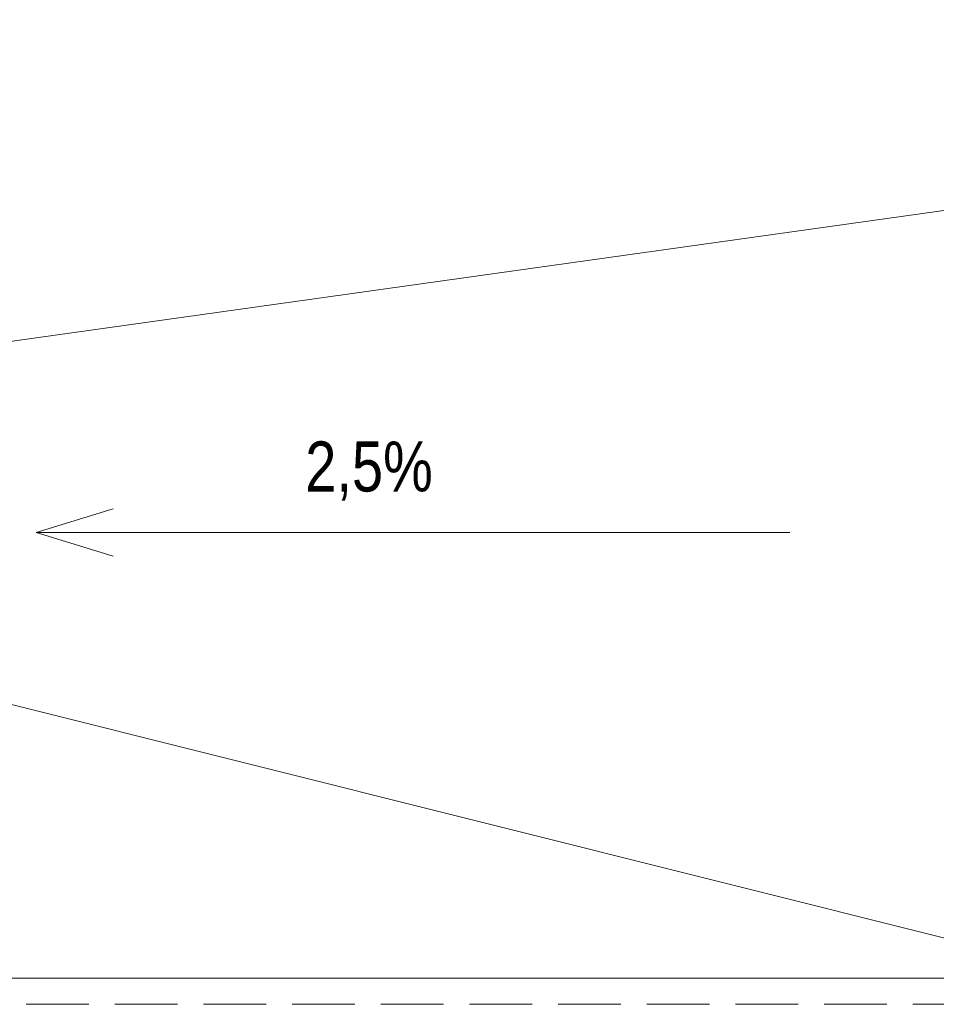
# Model space of a CAD drawing. Header units: centimetres. Extents: x -9388 to 91680, y -1419244 to 50347.
# Tile 145 of 183: x 39894 to 41651, y -690480 to -688592. Entities that reach past the tile are written whole.
import ezdxf

# ---------------------------------------------------------------- set-up
doc = ezdxf.new("R2010")
doc.units = ezdxf.units.CM
doc.linetypes.add('Krawędzie ukryte', pattern=[170, 120, -50])
for name, color, linetype, lineweight in [('0_Nr_pióra__1', 7, 'Continuous', 13), ('100_wymiary_Nr_pióra__1', 7, 'Continuous', 13), ('100_wymiary_Nr_pióra__7', 7, 'Continuous', 13), ('Budowlane - Obrobki Blacharskie_Nr_pióra__1', 7, 'Continuous', 13), ('Q_podkład', 8, 'Continuous', 9)]:
    doc.layers.add(name, color=color, linetype=linetype, lineweight=lineweight)
doc.styles.add('GENERATED_STYLE_1', font='calibri.ttf')

# ---------------------------------------------------------------- blocks, each defined once
blk = doc.blocks.new('PAB.02_RZUT DACHU')
at = {"layer": '0_Nr_pióra__1', "color": 8, "linetype": 'Krawędzie ukryte', "flags": 128}
blk.add_lwpolyline([(48114, -701732.7), (35549, -701732.7), (35549, -710480.3), (48114, -710480.3)], close=True, dxfattribs=at)
at = {"layer": '100_wymiary_Nr_pióra__1', "color": 8, "linetype": 'Continuous'}
for p, q in [((39925, -709575.4), (40073.1, -709530)), ((41370.2, -709575.4), (39925, -709575.4)), ((39925, -709575.4), (40073.1, -709620.8))]:
    blk.add_line(p, q, dxfattribs=at)
at = {"layer": 'Budowlane - Obrobki Blacharskie_Nr_pióra__1', "color": 8, "linetype": 'Continuous'}
for p, q in [((38824, -709357), (41974, -708914.2)), ((38824, -709641.1), (41975, -710430.3))]:
    blk.add_line(p, q, dxfattribs=at)
at = {"layer": 'Budowlane - Obrobki Blacharskie_Nr_pióra__1', "color": 8, "linetype": 'Continuous', "flags": 128}
blk.add_lwpolyline([(48064.1, -701782.7), (35599, -701782.7), (35599, -710430.3), (48064.1, -710430.3)], close=True, dxfattribs=at)
at = {"layer": '100_wymiary_Nr_pióra__7', "color": 8, "linetype": 'Continuous', "insert": (40563.5, -709457.7), "char_height": 96.052, "attachment_point": 5, "rotation": 360, "style": 'GENERATED_STYLE_1'}
blk.add_mtext('\\A1;{\\W0.800000x;\\fArial|b0|i0|c238|p38;2,5%}', dxfattribs=at)

msp = doc.modelspace()

# ---------------------------------------------------------------- block references
at = {"layer": 'Q_podkład'}
msp.add_blockref('PAB.02_RZUT DACHU', (0, 20000), dxfattribs=at)

doc.saveas('drawing.dxf')
